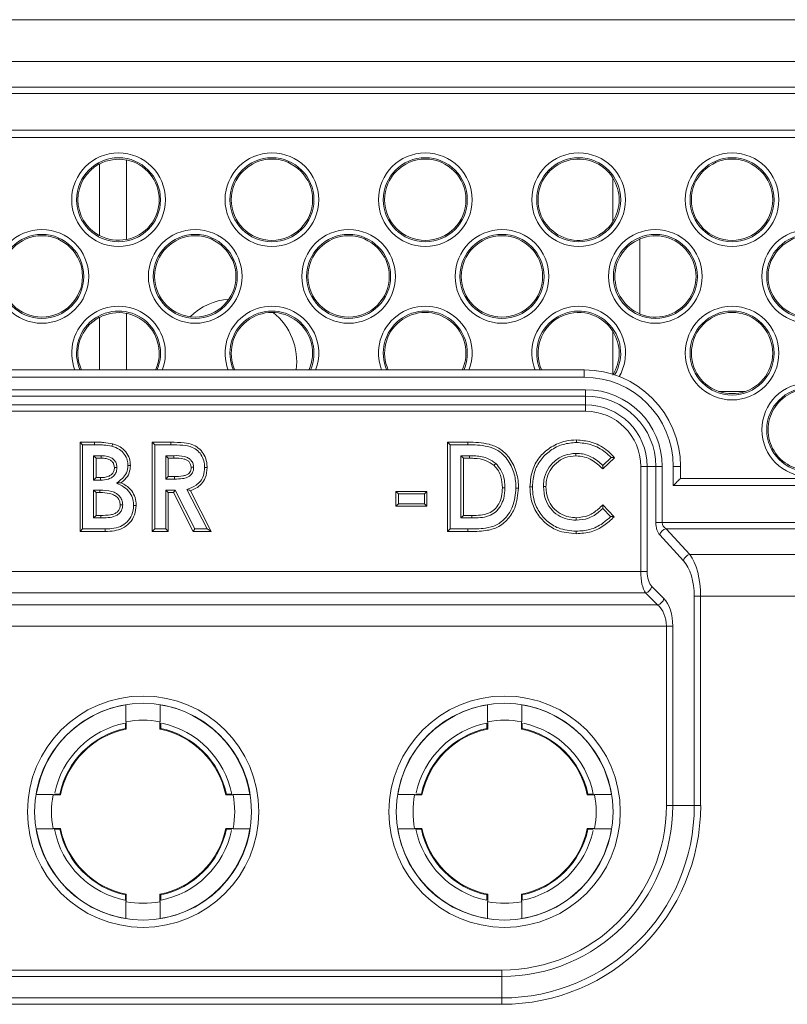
# Model space of a CAD drawing. Header units: millimetres. Extents: x 275 to 1254, y 266 to 807.
# Tile 8 of 41: x 379 to 411, y 398 to 439. Entities that reach past the tile are written whole.
import ezdxf

# ---------------------------------------------------------------- set-up
doc = ezdxf.new("R2010")
doc.units = ezdxf.units.MM
doc.header["$LTSCALE"] = 5

msp = doc.modelspace()

# ---------------------------------------------------------------- linework, layer by layer
at = {"color": 7, "linetype": 'Continuous', "lineweight": 15}
for p, q in [((363.362, 439.12), (443.071, 439.12)), ((443.071, 437.388), (363.362, 437.388)), ((363.362, 436.32), (443.071, 436.32)), ((443.071, 436.061), (363.362, 436.061)), ((363.362, 434.534), (443.071, 434.534)), ((443.071, 434.234), (363.362, 434.234)), ((382.562, 433.128), (382.559, 433.135)), ((383.684, 433.297), (383.688, 433.303)), ((383.684, 433.297), (383.684, 430)), ((382.562, 433.128), (382.562, 430.168)), ((403.862, 432.558), (403.859, 432.576)), ((403.862, 432.558), (403.862, 430.739)), ((403.859, 430.721), (403.862, 430.739)), ((382.559, 430.162), (382.562, 430.168)), ((383.688, 429.994), (383.684, 430)), ((404.984, 430.017), (404.988, 430.026)), ((404.984, 430.017), (404.984, 426.916)), ((382.562, 426.764), (382.559, 426.771)), ((382.562, 426.764), (382.562, 424.583)), ((383.684, 426.933), (383.688, 426.939)), ((383.684, 426.933), (383.684, 424.583)), ((404.988, 426.907), (404.984, 426.916)), ((403.862, 426.194), (403.859, 426.212)), ((403.862, 426.194), (403.862, 424.403)), ((366.176, 424.583), (402.676, 424.583)), ((402.676, 424.583), (402.676, 424.283)), ((402.676, 424.283), (366.176, 424.283)), ((403.945, 424.376), (403.939, 424.379)), ((366.235, 423.763), (402.735, 423.763)), ((402.735, 423.763), (402.735, 423.499)), ((402.735, 423.499), (366.235, 423.499)), ((402.735, 423.136), (402.735, 423.499)), ((408.235, 423.7), (408.266, 423.696)), ((409.361, 423.696), (408.266, 423.696)), ((409.361, 423.696), (409.392, 423.7)), ((366.235, 423.136), (402.735, 423.136)), ((402.735, 422.871), (402.735, 423.136)), ((402.735, 422.871), (366.235, 422.871)), ((381.867, 421.482), (381.762, 421.587)), ((381.762, 417.883), (381.762, 421.587)), ((381.762, 421.587), (382.355, 421.587)), ((381.867, 417.988), (381.867, 421.482)), ((381.867, 421.482), (382.355, 421.482)), ((382.355, 421.482), (382.355, 421.587)), ((384.858, 421.482), (384.753, 421.587)), ((384.753, 421.587), (385.528, 421.587)), ((384.753, 417.883), (384.753, 421.587)), ((384.858, 421.482), (385.528, 421.482)), ((384.858, 417.988), (384.858, 421.482)), ((397.111, 421.482), (397.006, 421.587)), ((397.006, 417.883), (397.006, 421.587)), ((397.006, 421.587), (397.843, 421.587)), ((397.111, 421.482), (397.843, 421.482)), ((397.111, 417.988), (397.111, 421.482)), ((382.321, 421.027), (382.426, 420.922)), ((382.635, 421.027), (382.321, 421.027)), ((382.321, 421.027), (382.321, 420.01)), ((382.635, 420.922), (382.426, 420.922)), ((382.426, 420.922), (382.426, 420.115)), ((385.313, 421.027), (385.418, 420.922)), ((385.645, 421.027), (385.313, 421.027)), ((385.313, 421.027), (385.313, 420.057)), ((385.645, 420.922), (385.418, 420.922)), ((385.418, 420.922), (385.418, 420.162)), ((397.565, 421.027), (397.67, 420.922)), ((397.925, 421.027), (397.565, 421.027)), ((397.565, 421.027), (397.565, 418.442)), ((397.924, 420.922), (397.67, 420.922)), ((397.67, 420.922), (397.67, 418.548)), ((402.333, 421.122), (402.333, 421.017)), ((403.939, 420.944), (403.452, 420.478)), ((403.793, 420.95), (403.454, 420.626)), ((405.023, 416.216), (405.023, 420.583)), ((405.288, 420.583), (405.023, 420.583)), ((405.288, 420.583), (405.288, 416.216)), ((405.288, 420.583), (405.65, 420.583)), ((405.65, 418.256), (405.65, 420.583)), ((405.915, 420.583), (405.65, 420.583)), ((405.915, 420.583), (405.915, 418.256)), ((406.376, 419.783), (406.376, 420.583)), ((406.676, 420.583), (406.376, 420.583)), ((406.676, 420.583), (406.676, 420.083)), ((382.321, 420.01), (382.426, 420.115)), ((382.426, 420.115), (382.603, 420.115)), ((385.313, 420.057), (385.418, 420.162)), ((385.313, 420.057), (385.678, 420.057)), ((385.418, 420.162), (385.677, 420.162)), ((406.676, 420.083), (414.876, 420.083)), ((382.321, 420.01), (382.603, 420.01)), ((399.845, 419.683), (399.95, 419.683)), ((400.985, 419.743), (401.09, 419.742)), ((415.176, 419.783), (406.376, 419.783)), ((382.321, 419.602), (382.426, 419.497)), ((382.586, 419.602), (382.321, 419.602)), ((382.321, 419.602), (382.321, 418.442)), ((382.585, 419.497), (382.426, 419.497)), ((382.426, 419.497), (382.426, 418.548)), ((385.708, 419.602), (385.313, 419.602)), ((385.313, 419.602), (385.313, 417.988)), ((385.313, 419.602), (385.418, 419.497)), ((385.644, 419.497), (385.418, 419.497)), ((385.418, 419.497), (385.418, 417.883)), ((385.708, 419.602), (385.644, 419.497)), ((386.46, 417.883), (385.644, 419.497)), ((386.525, 417.988), (385.708, 419.602)), ((386.197, 419.63), (387.028, 417.988)), ((386.344, 419.573), (387.199, 417.883)), ((394.974, 419.44), (394.869, 419.545)), ((394.869, 418.927), (394.869, 419.545)), ((394.869, 419.545), (396.151, 419.545)), ((394.974, 419.44), (396.046, 419.44)), ((394.974, 419.033), (394.974, 419.44)), ((396.046, 419.44), (396.151, 419.545)), ((396.046, 419.44), (396.046, 419.033)), ((396.151, 419.545), (396.151, 418.927)), ((394.974, 419.033), (394.869, 418.927)), ((396.151, 418.927), (394.869, 418.927)), ((396.046, 419.033), (394.974, 419.033)), ((396.046, 419.033), (396.151, 418.927)), ((403.449, 418.841), (403.776, 418.498)), ((403.452, 418.991), (403.924, 418.495)), ((382.321, 418.442), (382.426, 418.548)), ((382.321, 418.442), (382.618, 418.442)), ((382.426, 418.548), (382.618, 418.548)), ((397.565, 418.442), (397.67, 418.548)), ((397.565, 418.442), (398.018, 418.442)), ((397.67, 418.548), (398.018, 418.548)), ((398.018, 418.442), (398.018, 418.548)), ((405.915, 418.256), (405.65, 418.256)), ((405.915, 418.256), (415.814, 418.256)), ((381.867, 417.988), (381.762, 417.883)), ((382.803, 417.883), (381.762, 417.883)), ((382.803, 417.988), (381.867, 417.988)), ((384.858, 417.988), (384.753, 417.883)), ((385.418, 417.883), (384.753, 417.883)), ((385.313, 417.988), (384.858, 417.988)), ((385.313, 417.988), (385.418, 417.883)), ((386.525, 417.988), (386.46, 417.883)), ((387.199, 417.883), (386.46, 417.883)), ((387.028, 417.988), (386.525, 417.988)), ((387.028, 417.988), (387.199, 417.883)), ((397.111, 417.988), (397.006, 417.883)), ((397.856, 417.883), (397.006, 417.883)), ((397.856, 417.988), (397.111, 417.988)), ((406.794, 416.669), (405.81, 417.737)), ((415.655, 417.997), (406.075, 417.997)), ((406.075, 417.997), (407.058, 416.928)), ((407.058, 416.928), (414.671, 416.928)), ((363.947, 416.216), (405.023, 416.216)), ((405.288, 416.216), (405.023, 416.216)), ((405.485, 415.598), (405.985, 415.098)), ((405.221, 415.333), (363.75, 415.333)), ((405.72, 414.834), (405.221, 415.333)), ((407.246, 406.503), (407.246, 415.196)), ((407.246, 415.196), (407.51, 415.196)), ((414.219, 415.196), (407.51, 415.196)), ((407.51, 415.196), (407.51, 406.503)), ((363.25, 414.834), (405.72, 414.834)), ((406.086, 413.951), (362.884, 413.951)), ((406.351, 413.951), (406.086, 413.951)), ((406.086, 406.503), (406.086, 413.951)), ((406.351, 413.951), (406.351, 406.503)), ((383.66, 410.68), (383.663, 410.684)), ((383.663, 410.684), (383.663, 409.986)), ((385.088, 409.986), (385.088, 410.684)), ((385.091, 410.68), (385.088, 410.684)), ((398.66, 410.68), (398.663, 410.684)), ((398.663, 410.684), (398.663, 409.986)), ((400.088, 409.986), (400.088, 410.684)), ((400.091, 410.68), (400.088, 410.684)), ((383.644, 409.708), (383.644, 409.931)), ((383.676, 409.682), (383.676, 409.988)), ((385.076, 409.988), (385.076, 409.682)), ((385.107, 409.931), (385.107, 409.708)), ((398.644, 409.708), (398.644, 409.931)), ((398.676, 409.682), (398.676, 409.988)), ((400.076, 409.988), (400.076, 409.682)), ((400.107, 409.931), (400.107, 409.708)), ((383.644, 409.708), (383.676, 409.682)), ((385.107, 409.708), (385.076, 409.682)), ((398.644, 409.708), (398.676, 409.682)), ((400.107, 409.708), (400.076, 409.682)), ((380.698, 406.984), (380.921, 406.984)), ((380.921, 406.984), (380.946, 406.953)), ((387.83, 406.984), (387.805, 406.953)), ((387.83, 406.984), (388.054, 406.984)), ((395.698, 406.984), (395.921, 406.984)), ((395.921, 406.984), (395.946, 406.953)), ((402.83, 406.984), (402.805, 406.953)), ((402.83, 406.984), (403.054, 406.984)), ((379.949, 406.969), (379.945, 406.965)), ((380.643, 406.965), (379.945, 406.965)), ((380.641, 406.953), (380.946, 406.953)), ((387.805, 406.953), (388.111, 406.953)), ((388.807, 406.965), (388.108, 406.965)), ((388.802, 406.969), (388.807, 406.965)), ((394.949, 406.969), (394.945, 406.965)), ((395.643, 406.965), (394.945, 406.965)), ((395.641, 406.953), (395.946, 406.953)), ((402.805, 406.953), (403.111, 406.953)), ((403.807, 406.965), (403.108, 406.965)), ((403.802, 406.969), (403.807, 406.965)), ((406.351, 406.503), (406.086, 406.503)), ((407.246, 406.503), (406.351, 406.503)), ((407.246, 406.503), (407.51, 406.503)), ((379.949, 405.537), (379.945, 405.541)), ((379.945, 405.541), (380.643, 405.541)), ((380.946, 405.553), (380.641, 405.553)), ((380.921, 405.522), (380.698, 405.522)), ((380.921, 405.522), (380.946, 405.553)), ((388.111, 405.553), (387.805, 405.553)), ((387.83, 405.522), (387.805, 405.553)), ((388.054, 405.522), (387.83, 405.522)), ((388.108, 405.541), (388.807, 405.541)), ((388.802, 405.537), (388.807, 405.541)), ((394.949, 405.537), (394.945, 405.541)), ((394.945, 405.541), (395.643, 405.541)), ((395.946, 405.553), (395.641, 405.553)), ((395.921, 405.522), (395.698, 405.522)), ((395.921, 405.522), (395.946, 405.553)), ((402.83, 405.522), (402.805, 405.553)), ((403.111, 405.553), (402.805, 405.553)), ((403.054, 405.522), (402.83, 405.522)), ((403.108, 405.541), (403.807, 405.541)), ((403.802, 405.537), (403.807, 405.541)), ((383.644, 402.798), (383.676, 402.824)), ((383.644, 402.575), (383.644, 402.798)), ((383.663, 402.52), (383.663, 401.822)), ((383.676, 402.518), (383.676, 402.824)), ((385.076, 402.824), (385.076, 402.518)), ((385.107, 402.798), (385.076, 402.824)), ((385.088, 401.822), (385.088, 402.52)), ((385.107, 402.798), (385.107, 402.575)), ((398.644, 402.798), (398.676, 402.824)), ((398.644, 402.575), (398.644, 402.798)), ((398.663, 402.52), (398.663, 401.822)), ((398.676, 402.518), (398.676, 402.824)), ((400.076, 402.824), (400.076, 402.518)), ((400.107, 402.798), (400.076, 402.824)), ((400.088, 401.822), (400.088, 402.52)), ((400.107, 402.798), (400.107, 402.575)), ((383.66, 401.826), (383.663, 401.822)), ((385.091, 401.826), (385.088, 401.822)), ((398.66, 401.826), (398.663, 401.822)), ((400.091, 401.826), (400.088, 401.822)), ((369.703, 399.683), (399.267, 399.683)), ((399.267, 399.418), (399.267, 399.683)), ((399.267, 399.418), (369.703, 399.418)), ((399.267, 398.524), (399.267, 399.418)), ((369.703, 398.524), (399.267, 398.524)), ((399.267, 398.524), (399.267, 398.259)), ((399.267, 398.259), (369.703, 398.259))]:
    msp.add_line(p, q, dxfattribs=at)
at = {"color": 7, "linetype": 'Continuous', "lineweight": 15, "flags": 128}
for points in [[(383.083, 421.419), (383.092, 421.453), (383.102, 421.487), (383.111, 421.521)], [(385.528, 421.482), (385.528, 421.523), (385.528, 421.555), (385.528, 421.587)], [(397.843, 421.482), (397.843, 421.513), (397.843, 421.545), (397.843, 421.587)], [(402.359, 421.577), (402.359, 421.608), (402.359, 421.64), (402.359, 421.682)], [(382.635, 421.027), (382.635, 420.994), (382.635, 420.958), (382.635, 420.922)], [(385.645, 421.027), (385.645, 420.965), (385.645, 420.922)], [(397.925, 421.027), (397.925, 420.989), (397.924, 420.955), (397.924, 420.922)], [(383.291, 420.531), (383.258, 420.531), (383.222, 420.532), (383.186, 420.532)], [(383.746, 420.622), (383.778, 420.621), (383.811, 420.621), (383.851, 420.621)], [(386.473, 420.544), (386.411, 420.544), (386.368, 420.544)], [(386.928, 420.535), (386.963, 420.535), (386.998, 420.535), (387.033, 420.535)], [(399.008, 420.702), (398.981, 420.674), (398.959, 420.65), (398.936, 420.625)], [(382.603, 420.01), (382.603, 420.045), (382.603, 420.08), (382.603, 420.115)], [(385.678, 420.057), (385.678, 420.092), (385.677, 420.127), (385.677, 420.162)], [(406.676, 420.083), (406.67, 420.077), (406.653, 420.06), (406.625, 420.033), (406.588, 419.995), (406.542, 419.95), (406.49, 419.898), (406.434, 419.842), (406.376, 419.783)], [(383.273, 419.888), (383.332, 419.894), (383.391, 419.9), (383.467, 419.907)], [(399.39, 419.695), (399.354, 419.695), (399.32, 419.695), (399.285, 419.695)], [(400.53, 419.741), (400.498, 419.741), (400.467, 419.741), (400.425, 419.741)], [(382.586, 419.602), (382.586, 419.567), (382.585, 419.532), (382.585, 419.497)], [(386.197, 419.63), (386.246, 419.611), (386.295, 419.592), (386.344, 419.573)], [(383.529, 418.982), (383.496, 418.981), (383.464, 418.981), (383.424, 418.981)], [(383.983, 418.956), (384.019, 418.956), (384.054, 418.955), (384.089, 418.955)], [(382.618, 418.442), (382.618, 418.475), (382.618, 418.507), (382.618, 418.548)], [(402.346, 418.347), (402.346, 418.4), (402.345, 418.453)], [(382.803, 417.988), (382.803, 417.948), (382.803, 417.915), (382.803, 417.883)], [(397.856, 417.988), (397.856, 417.935), (397.856, 417.883)], [(402.349, 417.893), (402.349, 417.861), (402.348, 417.83), (402.348, 417.788)]]:
    msp.add_lwpolyline(points, dxfattribs=at)
at = {"color": 7, "linetype": 'Continuous', "lineweight": 15}
for centre, radius in [((383.357, 431.648), 1.943), ((389.721, 431.648), 1.943), ((396.085, 431.648), 1.943), ((402.449, 431.648), 1.943), ((408.813, 431.648), 1.943), ((383.357, 431.648), 1.743), ((389.721, 431.648), 1.743), ((389.721, 431.648), 1.687), ((396.085, 431.648), 1.743), ((396.085, 431.648), 1.687), ((402.449, 431.648), 1.743), ((408.813, 431.648), 1.743), ((408.813, 431.648), 1.687), ((380.175, 428.466), 1.943), ((386.539, 428.466), 1.943), ((392.903, 428.466), 1.943), ((399.267, 428.466), 1.943), ((405.631, 428.466), 1.943), ((411.995, 428.466), 1.943), ((380.175, 428.466), 1.743), ((380.175, 428.466), 1.687), ((386.539, 428.466), 1.743), ((386.539, 428.466), 1.687), ((392.903, 428.466), 1.743), ((392.903, 428.466), 1.687), ((399.267, 428.466), 1.743), ((399.267, 428.466), 1.687), ((405.631, 428.466), 1.743), ((411.995, 428.466), 1.743), ((411.995, 428.466), 1.687), ((408.813, 425.284), 1.943), ((408.813, 425.284), 1.743), ((411.995, 422.103), 1.943), ((411.995, 422.103), 1.743), ((384.376, 406.253), 4.8), ((384.376, 406.253), 4.5), ((399.376, 406.253), 4.8), ((399.376, 406.253), 4.5)]:
    msp.add_circle(centre, radius, dxfattribs=at)
for centre, radius, start, end in [((383.357, 431.648), 1.687, 118.2602, 241.7398), ((383.357, 431.648), 1.68, 78.7823, 118.253), ((383.357, 431.648), 1.687, 281.2916, 78.7084), ((402.449, 431.648), 1.687, 33.3514, 326.6486), ((402.449, 431.648), 1.68, 327.2316, 32.7684), ((383.357, 431.648), 1.68, 241.747, 281.2177), ((405.631, 428.466), 1.68, 112.6492, 247.3508), ((405.631, 428.466), 1.687, 247.578, 112.422), ((388.15, 424.936), 2.6, 94.6119, 134.4373), ((383.357, 425.284), 1.943, 338.842, 201.158), ((383.357, 425.284), 1.743, 336.2764, 203.7236), ((389.721, 425.284), 1.943, 338.842, 201.158), ((389.721, 425.284), 1.743, 336.2764, 203.7236), ((396.085, 425.284), 1.943, 338.842, 201.158), ((396.085, 425.284), 1.743, 336.2764, 203.7236), ((402.449, 425.284), 1.943, 329.8785, 201.158), ((402.449, 425.284), 1.743, 328.6873, 203.7236), ((383.357, 425.284), 1.687, 118.2602, 204.5638), ((383.357, 425.284), 1.68, 78.7823, 118.253), ((383.357, 425.284), 1.687, 335.4362, 78.7084), ((389.721, 425.284), 1.687, 335.4362, 204.5638), ((388.15, 424.936), 2.6, 352.201, 51.5088), ((396.085, 425.284), 1.687, 335.4362, 204.5638), ((402.449, 425.284), 1.687, 33.3514, 204.5638), ((408.813, 425.284), 1.687, 290.0471, 249.9529), ((402.449, 425.284), 1.68, 327.2316, 32.7684), ((402.676, 420.583), 4, 0, 90), ((402.676, 420.583), 3.7, 0, 90), ((402.735, 420.583), 3.18, 0, 90), ((411.995, 422.103), 1.687, 71.1923, 257.789), ((402.735, 420.583), 2.915, 0, 90), ((408.813, 425.284), 1.68, 250.9781, 289.0219), ((402.735, 420.583), 2.553, 0, 90), ((402.735, 420.583), 2.288, 0, 90), ((406.161, 417.644), 0.363, 103.733, 165.1604), ((407.145, 416.576), 0.363, 103.7296, 165.1605), ((405.137, 415.681), 0.358, 283.487, 346.5128), ((405.636, 415.182), 0.358, 283.4901, 346.5097), ((384.376, 406.253), 4.488, 99.1315, 170.8685), ((384.376, 406.253), 4.488, 9.1315, 80.8685), ((399.376, 406.253), 4.488, 99.1315, 170.8685), ((399.376, 406.253), 4.488, 9.1315, 80.8685), ((384.376, 406.253), 3.75, 101.2474, 167.9667), ((384.376, 406.253), 3.8, 100.6151, 100.8026), ((384.376, 406.253), 3.8, 79.3849, 100.6151), ((384.376, 406.253), 3.8, 79.1974, 79.3849), ((384.376, 406.253), 3.75, 11.2474, 77.9697), ((399.376, 406.253), 3.75, 101.2474, 167.9667), ((399.376, 406.253), 3.8, 100.6151, 100.8026), ((399.376, 406.253), 3.8, 79.3849, 100.6151), ((399.376, 406.253), 3.8, 79.1974, 79.3849), ((399.376, 406.253), 3.75, 11.2474, 77.9697), ((384.376, 406.253), 3.531, 101.9535, 168.0465), ((384.376, 406.253), 3.5, 101.537, 168.463), ((384.376, 406.253), 3.5, 11.537, 78.463), ((384.376, 406.253), 3.531, 11.9535, 78.0465), ((399.376, 406.253), 3.531, 101.9535, 168.0465), ((399.376, 406.253), 3.5, 101.537, 168.463), ((399.376, 406.253), 3.5, 11.537, 78.463), ((399.376, 406.253), 3.531, 11.9535, 78.0465), ((384.376, 406.253), 3.8, 169.3849, 190.6151), ((384.376, 406.253), 3.8, 169.1974, 169.3849), ((384.376, 406.253), 3.8, 10.6151, 10.8026), ((384.376, 406.253), 3.8, 349.3849, 10.6151), ((399.376, 406.253), 3.8, 169.3849, 190.6151), ((399.376, 406.253), 3.8, 169.1974, 169.3849), ((399.376, 406.253), 3.8, 10.6151, 10.8026), ((399.376, 406.253), 3.8, 349.3849, 10.6151), ((399.267, 406.503), 6.82, 270, 0), ((399.267, 406.503), 7.085, 270, 0), ((399.267, 406.503), 7.979, 270, 0), ((399.267, 406.503), 8.244, 270, 0), ((384.376, 406.253), 4.488, 189.1315, 260.8685), ((384.376, 406.253), 3.8, 190.6151, 190.8026), ((384.376, 406.253), 3.75, 191.2474, 259.2757), ((384.376, 406.253), 3.531, 191.9535, 258.0465), ((384.376, 406.253), 3.5, 191.537, 258.463), ((384.376, 406.253), 3.75, 280.7063, 347.9522), ((384.376, 406.253), 3.5, 281.537, 348.463), ((384.376, 406.253), 4.488, 279.1315, 350.8685), ((384.376, 406.253), 3.531, 281.9535, 348.0465), ((384.376, 406.253), 3.8, 349.1974, 349.3849), ((399.376, 406.253), 4.488, 189.1315, 260.8685), ((399.376, 406.253), 3.8, 190.6151, 190.8026), ((399.376, 406.253), 3.75, 191.2474, 258.7526), ((399.376, 406.253), 3.531, 191.9535, 258.0465), ((399.376, 406.253), 3.5, 191.537, 258.463), ((399.376, 406.253), 3.5, 281.537, 348.463), ((399.376, 406.253), 4.488, 279.1315, 350.8685), ((399.376, 406.253), 3.531, 281.9535, 348.0465), ((399.376, 406.253), 3.75, 281.2474, 347.9522), ((399.376, 406.253), 3.8, 349.1974, 349.3849), ((384.376, 406.253), 3.8, 259.1974, 259.3849), ((384.376, 406.253), 3.8, 259.3849, 280.6151), ((384.376, 406.253), 3.8, 280.6151, 280.8026), ((399.376, 406.253), 3.8, 259.1974, 259.3849), ((399.376, 406.253), 3.8, 259.3849, 280.6151), ((399.376, 406.253), 3.8, 280.6151, 280.8026)]:
    msp.add_arc(centre, radius, start, end, dxfattribs=at)
for centre, major_axis, ratio, start_param, end_param in [((405.969, 418.256), (0, 0.6), 0.531709, 1.570796, 2.617994), ((406.234, 418.256), (0.319, 0), 0.940363, 3.141593, 4.18879), ((406.606, 415.196), (0, 2), 0.451953, 4.712389, 5.759587), ((406.342, 415.196), (0, 1.7), 0.531709, 4.712389, 5.759587), ((405.395, 416.216), (0, 1), 0.372197, 1.570796, 2.6529), ((405.66, 416.216), (0, 0.7), 0.531709, 1.570796, 2.6529), ((405.395, 413.951), (0, 1), 0.691222, 4.712389, 5.794493), ((405.66, 413.951), (0, 1.3), 0.531709, 4.712389, 5.794493)]:
    msp.add_ellipse(centre, major_axis=major_axis, ratio=ratio, start_param=start_param, end_param=end_param, dxfattribs=at)
at = {"color": 8, "linetype": 'Continuous', "lineweight": 15}
msp.add_open_spline([(367.095, 473.127), (388.242, 473.027), (411.996, 472.914), (438.354, 473.093), (446.165, 472.909), (453.511, 471.915), (460.234, 469.997), (466.333, 467.525), (472.119, 464.384), (477.506, 460.603), (482.442, 456.249), (486.861, 451.373), (490.698, 446.024), (493.901, 440.281), (496.368, 434.596), (497.412, 430.749), (497.883, 429.014)], degree=3, knots=[0, 0, 0, 0, 0.41912, 0.470808, 0.522472, 0.573874, 0.617225, 0.660716, 0.704068, 0.747416, 0.790902, 0.834248, 0.877588, 0.921064, 0.964402, 1, 1, 1, 1], dxfattribs=at)
at = {"color": 7, "linetype": 'Continuous', "lineweight": 15}
for points, knots in [([(382.355, 421.587), (382.42, 421.586), (382.55, 421.585), (382.803, 421.576), (382.989, 421.543), (383.111, 421.521)], [0, 0, 0, 0, 0.256047, 0.512093, 1, 1, 1, 1]), ([(382.355, 421.482), (382.42, 421.481), (382.55, 421.48), (382.794, 421.471), (382.971, 421.439), (383.083, 421.419)], [0, 0, 0, 0, 0.2655975, 0.5311942, 1, 1, 1, 1]), ([(383.083, 421.419), (383.191, 421.382), (383.388, 421.314), (383.607, 421.1), (383.73, 420.862), (383.741, 420.695), (383.746, 420.622)], [0, 0, 0, 0, 0.302686, 0.55298, 0.804107, 1, 1, 1, 1]), ([(383.111, 421.521), (383.218, 421.484), (383.426, 421.414), (383.67, 421.192), (383.828, 420.92), (383.844, 420.717), (383.851, 420.621)], [0, 0, 0, 0, 0.268746, 0.519576, 0.770845, 1, 1, 1, 1]), ([(385.528, 421.587), (385.711, 421.584), (386.029, 421.579), (386.45, 421.499), (386.738, 421.306), (386.929, 421.053), (387.022, 420.782), (387.03, 420.604), (387.033, 420.535)], [0, 0, 0, 0, 0.26191, 0.454972, 0.600502, 0.745879, 0.900976, 1, 1, 1, 1]), ([(385.528, 421.482), (385.692, 421.479), (385.991, 421.473), (386.385, 421.412), (386.657, 421.236), (386.829, 421.014), (386.917, 420.769), (386.925, 420.604), (386.928, 420.535)], [0, 0, 0, 0, 0.254662, 0.465352, 0.605153, 0.744787, 0.894547, 1, 1, 1, 1]), ([(397.843, 421.587), (398.145, 421.581), (398.612, 421.572), (399.207, 421.33), (399.6, 420.939), (399.881, 420.404), (399.947, 419.946), (399.95, 419.708), (399.95, 419.683)], [0, 0, 0, 0, 0.276966, 0.428289, 0.579834, 0.779754, 0.97659, 1, 1, 1, 1]), ([(397.843, 421.482), (398.119, 421.476), (398.549, 421.467), (399.109, 421.268), (399.489, 420.911), (399.761, 420.417), (399.841, 419.971), (399.844, 419.728), (399.845, 419.683)], [0, 0, 0, 0, 0.2671, 0.416442, 0.566384, 0.763402, 0.95636, 1, 1, 1, 1]), ([(400.425, 419.741), (400.448, 419.995), (400.488, 420.451), (400.838, 421.024), (401.313, 421.418), (401.842, 421.649), (402.206, 421.672), (402.359, 421.682)], [0, 0, 0, 0, 0.248418, 0.445154, 0.64185, 0.850352, 1, 1, 1, 1]), ([(400.53, 419.741), (400.545, 419.945), (400.574, 420.338), (400.848, 420.866), (401.267, 421.261), (401.786, 421.529), (402.171, 421.561), (402.359, 421.577)], [0, 0, 0, 0, 0.211177, 0.406525, 0.601772, 0.804811, 1, 1, 1, 1]), ([(402.359, 421.682), (402.562, 421.663), (402.999, 421.624), (403.551, 421.343), (403.827, 421.059), (403.939, 420.944)], [0, 0, 0, 0, 0.3395224, 0.731786, 1, 1, 1, 1]), ([(402.359, 421.577), (402.562, 421.557), (402.99, 421.516), (403.478, 421.255), (403.716, 421.025), (403.793, 420.95)], [0, 0, 0, 0, 0.380225, 0.798671, 1, 1, 1, 1]), ([(383.291, 420.531), (383.287, 420.585), (383.279, 420.688), (383.203, 420.824), (383.08, 420.935), (382.886, 421.017), (382.728, 421.023), (382.635, 421.027)], [0, 0, 0, 0, 0.171725, 0.331733, 0.49164, 0.700395, 1, 1, 1, 1]), ([(383.186, 420.532), (383.181, 420.586), (383.171, 420.678), (383.094, 420.786), (382.986, 420.865), (382.828, 420.915), (382.703, 420.92), (382.635, 420.922)], [0, 0, 0, 0, 0.210333, 0.359394, 0.508127, 0.731855, 1, 1, 1, 1]), ([(386.473, 420.544), (386.469, 420.594), (386.459, 420.701), (386.374, 420.836), (386.25, 420.94), (386.007, 421.031), (385.798, 421.029), (385.645, 421.027)], [0, 0, 0, 0, 0.13788, 0.292463, 0.428389, 0.579716, 1, 1, 1, 1]), ([(386.368, 420.544), (386.364, 420.585), (386.356, 420.668), (386.288, 420.771), (386.194, 420.848), (385.98, 420.928), (385.791, 420.925), (385.645, 420.922)], [0, 0, 0, 0, 0.133356, 0.26788, 0.389148, 0.529425, 1, 1, 1, 1]), ([(398.936, 420.625), (398.833, 420.697), (398.585, 420.87), (398.217, 420.916), (397.984, 420.921), (397.924, 420.922)], [0, 0, 0, 0, 0.346064, 0.833938, 1, 1, 1, 1]), ([(399.008, 420.702), (398.907, 420.775), (398.662, 420.952), (398.269, 421.018), (398.009, 421.025), (397.925, 421.027)], [0, 0, 0, 0, 0.321268, 0.779746, 1, 1, 1, 1]), ([(402.333, 421.122), (402.171, 421.108), (401.846, 421.079), (401.439, 420.817), (401.14, 420.459), (401, 420.081), (400.989, 419.834), (400.985, 419.743)], [0, 0, 0, 0, 0.22494, 0.451898, 0.653765, 0.872693, 1, 1, 1, 1]), ([(402.333, 421.017), (402.185, 421.004), (401.89, 420.979), (401.518, 420.744), (401.241, 420.418), (401.105, 420.066), (401.094, 419.831), (401.09, 419.742)], [0, 0, 0, 0, 0.221348, 0.44474, 0.644614, 0.864812, 1, 1, 1, 1]), ([(403.454, 420.626), (403.305, 420.753), (403.022, 420.995), (402.606, 421.114), (402.382, 421.121), (402.333, 421.122)], [0, 0, 0, 0, 0.465054, 0.881373, 1, 1, 1, 1]), ([(403.452, 420.478), (403.309, 420.612), (403.084, 420.823), (402.684, 420.991), (402.452, 421.008), (402.333, 421.017)], [0, 0, 0, 0, 0.4556028, 0.7186895, 1, 1, 1, 1]), ([(403.793, 420.95), (403.817, 420.949), (403.866, 420.947), (403.915, 420.945), (403.939, 420.944)], [0, 0, 0, 0, 0.500001, 1, 1, 1, 1]), ([(382.603, 420.115), (382.721, 420.12), (382.882, 420.128), (383.059, 420.231), (383.144, 420.329), (383.182, 420.437), (383.185, 420.505), (383.186, 420.532)], [0, 0, 0, 0, 0.427519, 0.587373, 0.74791, 0.901011, 1, 1, 1, 1]), ([(382.603, 420.01), (382.72, 420.015), (382.894, 420.024), (383.104, 420.129), (383.224, 420.253), (383.284, 420.397), (383.289, 420.491), (383.291, 420.531)], [0, 0, 0, 0, 0.3543066, 0.5316134, 0.7097922, 0.8772408, 1, 1, 1, 1]), ([(383.746, 420.622), (383.735, 420.515), (383.714, 420.314), (383.516, 420.068), (383.357, 419.95), (383.273, 419.888)], [0, 0, 0, 0, 0.345254, 0.653446, 1, 1, 1, 1]), ([(383.851, 420.621), (383.841, 420.515), (383.821, 420.302), (383.656, 420.061), (383.52, 419.95), (383.467, 419.907)], [0, 0, 0, 0, 0.372673, 0.756248, 1, 1, 1, 1]), ([(385.677, 420.162), (385.794, 420.165), (385.955, 420.168), (386.151, 420.213), (386.255, 420.266), (386.322, 420.342), (386.362, 420.436), (386.366, 420.505), (386.368, 420.544)], [0, 0, 0, 0, 0.387658, 0.5382, 0.666443, 0.769598, 0.872403, 1, 1, 1, 1]), ([(385.678, 420.057), (385.788, 420.06), (385.97, 420.064), (386.196, 420.113), (386.34, 420.197), (386.425, 420.306), (386.468, 420.427), (386.472, 420.507), (386.473, 420.544)], [0, 0, 0, 0, 0.311884, 0.514043, 0.644112, 0.774973, 0.894231, 1, 1, 1, 1]), ([(386.928, 420.535), (386.92, 420.421), (386.906, 420.221), (386.771, 419.966), (386.539, 419.756), (386.329, 419.679), (386.197, 419.63)], [0, 0, 0, 0, 0.270439, 0.470621, 0.670976, 1, 1, 1, 1]), ([(387.033, 420.535), (387.02, 420.386), (387, 420.139), (386.808, 419.843), (386.585, 419.672), (386.419, 419.604), (386.344, 419.573)], [0, 0, 0, 0, 0.346256, 0.577528, 0.808354, 1, 1, 1, 1]), ([(399.285, 419.695), (399.275, 419.849), (399.259, 420.094), (399.125, 420.414), (399, 420.553), (398.936, 420.625)], [0, 0, 0, 0, 0.45253, 0.717164, 1, 1, 1, 1]), ([(399.39, 419.695), (399.386, 419.796), (399.375, 420.056), (399.258, 420.42), (399.08, 420.621), (399.008, 420.702)], [0, 0, 0, 0, 0.2740908, 0.707766, 1, 1, 1, 1]), ([(403.454, 420.626), (403.454, 420.601), (403.453, 420.552), (403.452, 420.503), (403.452, 420.478)], [0, 0, 0, 0, 0.500002, 1, 1, 1, 1]), ([(383.273, 419.888), (383.376, 419.839), (383.583, 419.739), (383.84, 419.513), (383.969, 419.227), (383.979, 419.039), (383.983, 418.956)], [0, 0, 0, 0, 0.273605, 0.551306, 0.801498, 1, 1, 1, 1]), ([(383.467, 419.907), (383.608, 419.825), (383.839, 419.69), (384.031, 419.368), (384.084, 419.129), (384.088, 418.991), (384.089, 418.955)], [0, 0, 0, 0, 0.39976, 0.655069, 0.909608, 1, 1, 1, 1]), ([(399.845, 419.683), (399.82, 419.419), (399.779, 418.981), (399.455, 418.456), (399.063, 418.126), (398.497, 417.988), (398.098, 417.988), (397.856, 417.988)], [0, 0, 0, 0, 0.261163, 0.431419, 0.602345, 0.758093, 1, 1, 1, 1]), ([(399.95, 419.683), (399.923, 419.403), (399.878, 418.938), (399.532, 418.38), (399.11, 418.03), (398.518, 417.883), (398.103, 417.883), (397.856, 417.883)], [0, 0, 0, 0, 0.2622362, 0.4346682, 0.6077214, 0.7664776, 1, 1, 1, 1]), ([(398.018, 418.442), (398.255, 418.444), (398.603, 418.448), (399.007, 418.673), (399.218, 418.936), (399.368, 419.282), (399.382, 419.546), (399.39, 419.695)], [0, 0, 0, 0, 0.326159, 0.479229, 0.631393, 0.79283, 1, 1, 1, 1]), ([(398.018, 418.548), (398.257, 418.548), (398.598, 418.548), (398.97, 418.785), (399.151, 419.035), (399.269, 419.345), (399.28, 419.574), (399.285, 419.695)], [0, 0, 0, 0, 0.353861, 0.503871, 0.652533, 0.817053, 1, 1, 1, 1]), ([(402.348, 417.788), (402.079, 417.812), (401.605, 417.855), (401.028, 418.23), (400.64, 418.708), (400.448, 419.24), (400.432, 419.593), (400.425, 419.741)], [0, 0, 0, 0, 0.260878, 0.458154, 0.655074, 0.855577, 1, 1, 1, 1]), ([(402.349, 417.893), (402.096, 417.915), (401.651, 417.954), (401.106, 418.304), (400.739, 418.752), (400.553, 419.258), (400.537, 419.596), (400.53, 419.741)], [0, 0, 0, 0, 0.258896, 0.455009, 0.650753, 0.850324, 1, 1, 1, 1]), ([(400.985, 419.743), (400.999, 419.565), (401.026, 419.244), (401.257, 418.829), (401.58, 418.541), (401.961, 418.373), (402.224, 418.356), (402.346, 418.347)], [0, 0, 0, 0, 0.2433855, 0.4403824, 0.6376708, 0.8321698, 1, 1, 1, 1]), ([(401.09, 419.742), (401.105, 419.564), (401.133, 419.253), (401.365, 418.865), (401.671, 418.611), (402.014, 418.472), (402.245, 418.458), (402.345, 418.453)], [0, 0, 0, 0, 0.264101, 0.459819, 0.656, 0.850489, 1, 1, 1, 1]), ([(383.424, 418.981), (383.419, 419.039), (383.41, 419.144), (383.325, 419.285), (383.187, 419.399), (382.931, 419.486), (382.721, 419.493), (382.585, 419.497)], [0, 0, 0, 0, 0.155769, 0.281404, 0.433985, 0.632185, 1, 1, 1, 1]), ([(383.529, 418.982), (383.522, 419.055), (383.51, 419.187), (383.406, 419.352), (383.264, 419.473), (382.991, 419.589), (382.754, 419.597), (382.586, 419.602)], [0, 0, 0, 0, 0.172047, 0.309362, 0.44604, 0.607241, 1, 1, 1, 1]), ([(382.618, 418.442), (382.721, 418.445), (382.927, 418.45), (383.188, 418.493), (383.371, 418.601), (383.473, 418.723), (383.523, 418.857), (383.527, 418.944), (383.529, 418.982)], [0, 0, 0, 0, 0.2581636, 0.5178321, 0.6496643, 0.7817062, 0.9068233, 1, 1, 1, 1]), ([(382.618, 418.548), (382.753, 418.55), (382.943, 418.554), (383.175, 418.608), (383.305, 418.683), (383.389, 418.79), (383.421, 418.896), (383.423, 418.958), (383.424, 418.981)], [0, 0, 0, 0, 0.391921, 0.55025, 0.68448, 0.819421, 0.934269, 1, 1, 1, 1]), ([(383.983, 418.956), (383.969, 418.826), (383.94, 418.576), (383.728, 418.272), (383.433, 418.061), (383.106, 417.996), (382.891, 417.99), (382.803, 417.988)], [0, 0, 0, 0, 0.225373, 0.432431, 0.624884, 0.844935, 1, 1, 1, 1]), ([(384.089, 418.955), (384.075, 418.825), (384.049, 418.562), (383.833, 418.228), (383.537, 417.997), (383.178, 417.895), (382.934, 417.887), (382.803, 417.883)], [0, 0, 0, 0, 0.205274, 0.416844, 0.611281, 0.791769, 1, 1, 1, 1]), ([(402.345, 418.453), (402.518, 418.469), (402.857, 418.502), (403.211, 418.756), (403.389, 418.93), (403.452, 418.991)], [0, 0, 0, 0, 0.405644, 0.792953, 1, 1, 1, 1]), ([(402.346, 418.347), (402.518, 418.363), (402.87, 418.394), (403.225, 418.633), (403.402, 418.797), (403.449, 418.841)], [0, 0, 0, 0, 0.413362, 0.843971, 1, 1, 1, 1]), ([(403.449, 418.841), (403.45, 418.866), (403.451, 418.916), (403.451, 418.966), (403.452, 418.991)], [0, 0, 0, 0, 0.499999, 1, 1, 1, 1]), ([(403.924, 418.495), (403.784, 418.365), (403.504, 418.103), (402.963, 417.826), (402.558, 417.801), (402.348, 417.788)], [0, 0, 0, 0, 0.3221, 0.647314, 1, 1, 1, 1]), ([(403.776, 418.498), (403.666, 418.4), (403.412, 418.173), (402.925, 417.927), (402.54, 417.904), (402.349, 417.893)], [0, 0, 0, 0, 0.277199, 0.642692, 1, 1, 1, 1]), ([(403.776, 418.498), (403.801, 418.498), (403.85, 418.496), (403.9, 418.495), (403.924, 418.495)], [0, 0, 0, 0, 0.499997, 1, 1, 1, 1])]:
    msp.add_open_spline(points, degree=3, knots=knots, dxfattribs=at)

doc.saveas('drawing.dxf')
